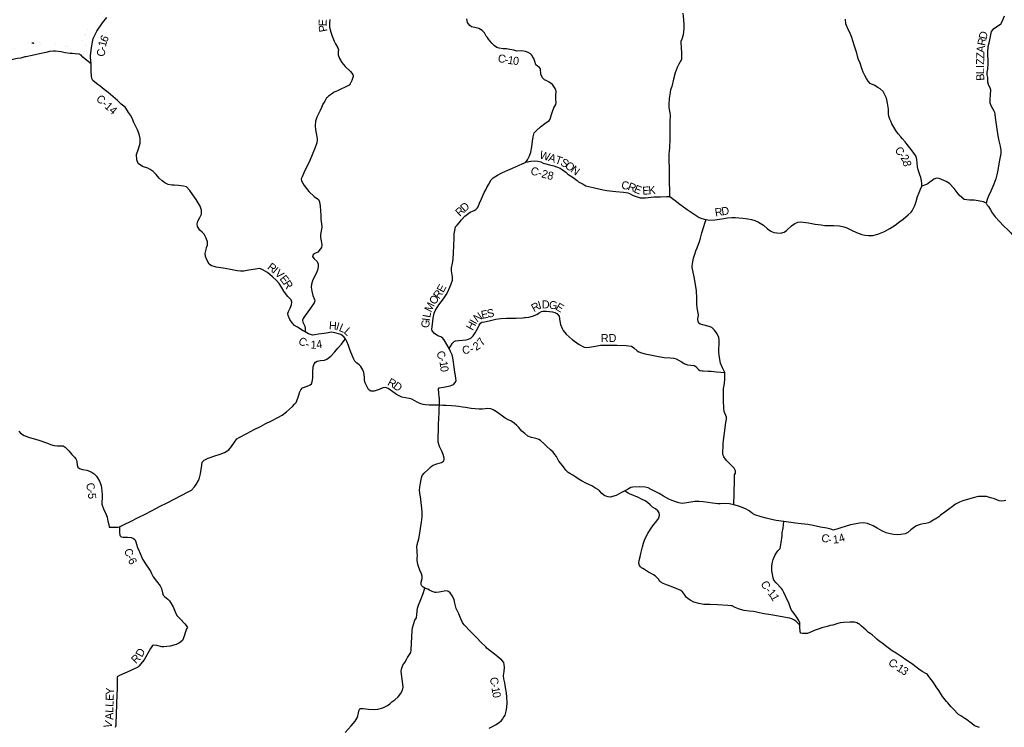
# Model space of a CAD drawing. Header units: feet. Extents: x 2045852 to 2423567, y 671180 to 1091522.
# Tile 17 of 101: x 2248180 to 2285023, y 824036 to 850522. Entities that reach past the tile are written whole.
import ezdxf

# ---------------------------------------------------------------- set-up
doc = ezdxf.new("R2010")
doc.units = ezdxf.units.FT
doc.header["$MEASUREMENT"] = 0
doc.linetypes.add('stream', pattern=[1.4, 0.7, -0.1, 0.1, -0.1, 0.1, -0.1, 0.1, -0.1])
for name, color, linetype in [('GM_X_County_Road', 3, 'Continuous'), ('GM_X_County_Road_Text', 3, 'Continuous'), ('GM_X_Major_River', 5, 'stream')]:
    doc.layers.add(name, color=color, linetype=linetype)
doc.styles.add('Style-font30', font='font30.shx')

msp = doc.modelspace()

# ---------------------------------------------------------------- linework, layer by layer
at = {"layer": 'GM_X_County_Road', "flags": 128}
for points in [[(2272993, 850770), (2273019, 850516), (2273033, 850334), (2273031, 850201), (2273025, 850071), (2273012, 849958), (2272956, 849791), (2272915, 849711), (2272918, 849647), (2272934, 849492), (2272949, 849260), (2272949, 849098), (2272940, 849038), (2272850, 848862), (2272776, 848727), (2272708, 848529), (2272649, 848292), (2272579, 848020), (2272536, 847897), (2272515, 847801), (2272482, 847572), (2272471, 847345), (2272469, 847233), (2272480, 847163), (2272507, 847031), (2272518, 846939), (2272509, 846714), (2272505, 846388), (2272504, 846029), (2272497, 845754), (2272481, 845591), (2272472, 845509), (2272468, 845355), (2272472, 845198), (2272477, 845016)], [(2250850, 848871), (2250827, 849112), (2250834, 849178), (2250868, 849463), (2250907, 849692), (2250925, 849820), (2251072, 850091), (2251280, 850403), (2251443, 850599)], [(2259789, 850524), (2259768, 850387), (2259776, 850237), (2259819, 850053), (2259869, 849904), (2259947, 849724), (2260003, 849613), (2260081, 849472), (2260104, 849398), (2260100, 849328), (2260096, 849205), (2260146, 849066), (2260230, 848921), (2260362, 848774), (2260555, 848577), (2260640, 848468), (2260657, 848414), (2260661, 848400), (2260613, 848243), (2260550, 848124), (2260507, 848077), (2260332, 847988), (2260227, 847935), (2260141, 847891), (2260066, 847856), (2259952, 847807), (2259845, 847733), (2259738, 847655), (2259689, 847608), (2259655, 847592), (2259595, 847473), (2259526, 847366), (2259472, 847237), (2259421, 847118), (2259365, 846997), (2259303, 846873), (2259255, 846720), (2259239, 846548), (2259249, 846398), (2259287, 846218), (2259317, 846066), (2259316, 846010), (2259297, 845909), (2259237, 845742), (2259033, 845258), (2258811, 844796), (2258747, 844641), (2258718, 844566), (2258729, 844486), (2258824, 844321), (2258997, 844087), (2259203, 843906), (2259361, 843794), (2259398, 843708), (2259420, 843546), (2259450, 843195), (2259450, 843053), (2259476, 842883), (2259480, 842763), (2259464, 842606), (2259438, 842480), (2259437, 842375), (2259455, 842241), (2259487, 842096), (2259470, 841993), (2259427, 841928), (2259340, 841827), (2259251, 841788), (2259179, 841744), (2259151, 841714), (2259140, 841656), (2259201, 841568), (2259309, 841472), (2259350, 841370), (2259353, 841266), (2259319, 841153), (2259269, 841022), (2259202, 840881), (2259134, 840744), (2259102, 840627), (2259085, 840515), (2259107, 840363), (2259153, 840201), (2259211, 840047), (2259228, 839998), (2259201, 839927), (2259056, 839720), (2258859, 839451), (2258782, 839338), (2258765, 839273), (2258770, 839199), (2258799, 839146), (2258848, 839046), (2258861, 838960), (2258857, 838840)], [(2267386, 849126), (2267363, 849162), (2267329, 849205), (2267297, 849239), (2267211, 849300), (2267111, 849334), (2266955, 849356), (2266785, 849346), (2266676, 849380), (2266524, 849404), (2266391, 849427), (2266259, 849431), (2266127, 849457), (2266036, 849484), (2265943, 849539), (2265842, 849647), (2265722, 849792), (2265679, 849852), (2265640, 849909), (2265577, 850025), (2265491, 850116), (2265364, 850194), (2265206, 850226), (2265091, 850260), (2265019, 850305), (2264974, 850369), (2264941, 850421), (2264907, 850552)], [(2281940, 844285), (2281934, 844392), (2281921, 844486), (2281894, 844616), (2281868, 844718), (2281800, 844899), (2281774, 845013), (2281767, 845159), (2281753, 845291), (2281726, 845397), (2281644, 845516), (2281489, 845723), (2281384, 845854), (2281316, 845949), (2281201, 846076), (2281152, 846139), (2281046, 846248), (2280967, 846375), (2280891, 846500), (2280820, 846624), (2280776, 846719), (2280735, 846799), (2280704, 846907), (2280691, 846997), (2280684, 847179), (2280654, 847401), (2280609, 847581), (2280568, 847691), (2280488, 847834), (2280375, 847932), (2280294, 847987), (2280153, 848074), (2280052, 848106), (2279998, 848137), (2279931, 848217), (2279863, 848320), (2279798, 848437), (2279740, 848553), (2279709, 848663), (2279613, 848932), (2279572, 849023), (2279543, 849111), (2279499, 849267), (2279457, 849423), (2279421, 849532), (2279361, 849728), (2279319, 849852), (2279246, 850043), (2279179, 850154), (2279119, 850306), (2279098, 850369), (2279076, 850543)], [(2285013, 850657), (2284960, 850498), (2284905, 850399), (2284889, 850356), (2284691, 850220), (2284594, 850159), (2284536, 850076), (2284496, 849892), (2284440, 849642), (2284410, 849510), (2284388, 849316), (2284388, 849192), (2284402, 849010), (2284405, 848882), (2284389, 848674), (2284374, 848553), (2284375, 848463), (2284390, 848361), (2284397, 848201), (2284414, 848105), (2284492, 847946), (2284503, 847887), (2284490, 847726), (2284484, 847527), (2284481, 847414), (2284527, 847288), (2284630, 847114), (2284656, 847059), (2284696, 846770), (2284735, 846515), (2284781, 846180), (2284824, 845987), (2284873, 845789), (2284893, 845627), (2284887, 845510), (2284833, 845202), (2284778, 844896), (2284740, 844720), (2284703, 844569), (2284630, 844371), (2284523, 844099), (2284421, 843893), (2284383, 843791), (2284338, 843656)], [(2250139, 849255), (2250139, 849255), (2250065, 849259), (2249888, 849285), (2249730, 849314), (2249523, 849349), (2249449, 849348), (2249294, 849330), (2249154, 849298), (2248927, 849245), (2248649, 849185), (2248410, 849135), (2248379, 849127), (2248378, 849127)], [(2250850, 848871), (2250850, 848871), (2250694, 848995), (2250545, 849122), (2250476, 849199), (2250401, 849232), (2250255, 849250), (2250139, 849255)], [(2248378, 849127), (2248220, 849086), (2248101, 849065), (2247927, 849036), (2247813, 848996), (2247628, 848946), (2247491, 848905), (2247379, 848874), (2247279, 848847), (2247186, 848823), (2247092, 848802), (2246871, 848733), (2246678, 848673), (2246490, 848604), (2246265, 848523), (2246083, 848454), (2245958, 848410), (2245839, 848347), (2245669, 848278), (2245409, 848344), (2245189, 848407), (2245001, 848455), (2244785, 848520), (2244615, 848564)], [(2261336, 836621), (2261336, 836621), (2261297, 836630), (2261233, 836685), (2261155, 836826), (2261111, 836928), (2261088, 837018), (2261081, 837146), (2261060, 837314), (2261025, 837412), (2260941, 837547), (2260882, 837608), (2260779, 837675), (2260725, 837736), (2260684, 837810), (2260636, 837929), (2260547, 838137), (2260487, 838324), (2260421, 838477), (2260367, 838581), (2260306, 838658), (2260193, 838735), (2260026, 838790), (2259866, 838828), (2259784, 838819), (2259726, 838806), (2259578, 838772), (2259366, 838747), (2259223, 838725), (2259131, 838720), (2258986, 838768), (2258857, 838840), (2258784, 838881), (2258571, 839010), (2258462, 839073), (2258379, 839170), (2258291, 839295), (2258221, 839454), (2258208, 839520), (2258237, 839603), (2258305, 839728), (2258356, 839853), (2258366, 839951), (2258339, 840035), (2258217, 840163), (2258159, 840219), (2258069, 840362), (2257971, 840515), (2257895, 840642), (2257791, 840759), (2257638, 840901), (2257455, 841056), (2257256, 841170), (2257153, 841208), (2257000, 841190), (2256758, 841149), (2256564, 841114), (2256446, 841106), (2256324, 841124), (2256067, 841169), (2255799, 841217), (2255536, 841261), (2255456, 841285), (2255357, 841313), (2255265, 841366), (2255191, 841505), (2255139, 841661), (2255121, 841777), (2255153, 841923), (2255170, 841992), (2255209, 842089), (2255208, 842211), (2255156, 842348), (2255082, 842490), (2255003, 842567), (2254916, 842648), (2254836, 842785), (2254819, 842879), (2254842, 842979), (2254926, 843117), (2254986, 843248), (2254984, 843396), (2254928, 843546), (2254781, 843786), (2254661, 843965), (2254545, 844134), (2254427, 844264), (2254309, 844295), (2254120, 844312), (2253960, 844328), (2253874, 844327), (2253738, 844357), (2253607, 844421), (2253510, 844490), (2253404, 844593), (2253291, 844727), (2253173, 844840), (2253062, 844921), (2252974, 844961), (2252777, 845033), (2252617, 845141), (2252563, 845274), (2252551, 845474), (2252620, 845684), (2252685, 845897), (2252691, 846080), (2252657, 846232), (2252587, 846399), (2252519, 846554), (2252453, 846678), (2252383, 846837), (2252324, 846945), (2252256, 847054), (2252173, 847179), (2252128, 847242), (2251974, 847364), (2251838, 847497), (2251668, 847651), (2251494, 847803), (2251347, 847915), (2251193, 848039), (2251058, 848137), (2250918, 848245), (2250881, 848323), (2250862, 848415), (2250858, 848585), (2250857, 848767), (2250850, 848871)], [(2267021, 845144), (2267122, 845184), (2267179, 845279), (2267259, 845430), (2267305, 845567), (2267343, 845760), (2267372, 845973), (2267396, 846136), (2267430, 846282), (2267515, 846380), (2267668, 846512), (2267832, 846633), (2267991, 846749), (2268030, 846804), (2268080, 846971), (2268117, 847082), (2268169, 847217), (2268242, 847346), (2268253, 847412), (2268247, 847547), (2268247, 847683), (2268255, 847849), (2268212, 847949), (2268120, 848096), (2267997, 848186), (2267902, 848235), (2267817, 848266), (2267738, 848341), (2267684, 848485), (2267662, 848679), (2267633, 848737), (2267560, 848786), (2267492, 848835), (2267450, 848960), (2267421, 849072), (2267387, 849125), (2267386, 849126)], [(2267122, 845184), (2267177, 845198), (2267226, 845210)], [(2267226, 845210), (2267227, 845211), (2267312, 845232), (2267432, 845244), (2267572, 845224), (2267676, 845205), (2267773, 845157), (2267868, 845126), (2268006, 845090), (2268165, 845050), (2268271, 845013), (2268398, 844967), (2268481, 844914), (2268620, 844810), (2268697, 844741), (2268788, 844680), (2268885, 844611), (2269036, 844501), (2269095, 844459), (2269162, 844418), (2269260, 844363), (2269302, 844341), (2269361, 844309), (2269474, 844284), (2269692, 844233), (2270008, 844153), (2270146, 844123), (2270483, 844088), (2270769, 844068), (2270942, 844044), (2271000, 844019), (2271137, 843947), (2271322, 843875), (2271400, 843860), (2271603, 843859), (2271906, 843887), (2272161, 843897), (2272395, 843906), (2272494, 843901), (2272509, 843900), (2272701, 843750), (2272885, 843622), (2273159, 843422), (2273375, 843262), (2273609, 843117), (2273702, 843082), (2273839, 843046), (2273862, 843043), (2273999, 843024), (2274193, 843037), (2274453, 843071), (2274670, 843112), (2274830, 843124), (2274965, 843120), (2275091, 843108), (2275245, 843094), (2275427, 843073), (2275564, 843048), (2275682, 843012), (2275829, 842948), (2276009, 842828), (2276165, 842696), (2276282, 842613), (2276393, 842555), (2276515, 842540), (2276653, 842538), (2276781, 842566), (2276791, 842573), (2276876, 842634), (2277062, 842805), (2277181, 842899), (2277295, 842944), (2277392, 842960), (2277493, 842947), (2277701, 842918), (2277946, 842867), (2278165, 842842), (2278305, 842820), (2278501, 842819), (2278639, 842821), (2278857, 842810), (2279018, 842774), (2279133, 842736), (2279306, 842640), (2279489, 842558), (2279696, 842479), (2279809, 842451), (2279945, 842442), (2280109, 842445), (2280291, 842497), (2280540, 842593), (2280736, 842702), (2280939, 842833), (2281119, 842964), (2281236, 843058), (2281420, 843219), (2281533, 843319), (2281581, 843370), (2281674, 843570), (2281719, 843715), (2281780, 843908), (2281832, 844049), (2281885, 844178), (2281940, 844285)], [(2263891, 836199), (2263891, 836199), (2263892, 836271), (2263883, 836356), (2263879, 836391), (2263861, 836545), (2263849, 836700), (2263880, 836740), (2264038, 836772), (2264287, 836824), (2264415, 836864), (2264488, 836949), (2264509, 837023), (2264506, 837095), (2264484, 837207), (2264463, 837325), (2264442, 837521), (2264416, 837707), (2264392, 837863), (2264362, 837977), (2264305, 838101), (2264245, 838218), (2264073, 838518), (2264008, 838606), (2263933, 838649), (2263823, 838693), (2263705, 838776), (2263618, 838881), (2263607, 838941), (2263629, 839129), (2263652, 839352), (2263692, 839543), (2263738, 839656), (2263864, 839848), (2264033, 840075), (2264157, 840261), (2264237, 840421), (2264309, 840596), (2264372, 840767), (2264379, 840896), (2264342, 841120), (2264338, 841240), (2264372, 841413), (2264394, 841547), (2264409, 841814), (2264422, 842063), (2264436, 842352), (2264436, 842504), (2264467, 842635), (2264485, 842773), (2264548, 842826), (2264629, 842924), (2264706, 843029), (2264842, 843171), (2265040, 843316), (2265180, 843382), (2265247, 843418), (2265299, 843462), (2265336, 843517), (2265386, 843650), (2265458, 843817), (2265563, 844051), (2265624, 844160), (2265655, 844241), (2265731, 844370), (2265817, 844532), (2265897, 844605), (2266055, 844706), (2266216, 844790), (2266447, 844896), (2266621, 844966), (2266841, 845063), (2267011, 845140), (2267021, 845144), (2267021, 845144)], [(2272477, 845016), (2272478, 844723), (2272486, 844405), (2272489, 844172), (2272491, 844032), (2272494, 843901)], [(2284338, 843656), (2284243, 843700), (2284039, 843742), (2283900, 843761), (2283723, 843767), (2283517, 843791), (2283329, 843957), (2283145, 844199), (2282968, 844397), (2282842, 844467), (2282588, 844583), (2282481, 844588), (2282389, 844553), (2282314, 844486), (2282249, 844450), (2282163, 844376), (2282074, 844345), (2281940, 844285)], [(2284338, 843656), (2284385, 843580), (2284430, 843534), (2284500, 843401), (2284567, 843298), (2284685, 843139), (2284847, 842966), (2284997, 842809), (2285153, 842655), (2285264, 842540), (2285298, 842504), (2285379, 842403), (2285465, 842253), (2285538, 842056), (2285610, 841854), (2285665, 841749), (2285765, 841637), (2285889, 841555)], [(2273733, 837378), (2273749, 837376), (2273947, 837368), (2274055, 837366), (2274256, 837345), (2274416, 837327), (2274566, 837323), (2274484, 837488), (2274408, 837671), (2274378, 837805), (2274356, 837967), (2274342, 838085), (2274341, 838206), (2274352, 838378), (2274354, 838535), (2274345, 838625), (2274279, 838770), (2274177, 838907), (2274078, 839004), (2273984, 839041), (2273741, 839101), (2273642, 839130), (2273598, 839163), (2273567, 839225), (2273558, 839317), (2273571, 839394), (2273574, 839472), (2273534, 839734), (2273516, 839900), (2273517, 839986), (2273520, 840090), (2273500, 840383), (2273486, 840525), (2273428, 840839), (2273364, 841129), (2273343, 841251), (2273338, 841311), (2273366, 841454), (2273399, 841594), (2273441, 841743), (2273485, 841870), (2273534, 841979), (2273619, 842223), (2273651, 842342), (2273711, 842541), (2273780, 842781), (2273816, 842906), (2273862, 843043)], [(2264245, 838218), (2264379, 838410), (2264436, 838473), (2264482, 838496), (2264608, 838512), (2264889, 838538), (2264975, 838561), (2265063, 838604), (2265146, 838685), (2265222, 838797), (2265324, 838971), (2265375, 839088), (2265418, 839160), (2265479, 839205), (2265569, 839218), (2265743, 839255), (2266002, 839307), (2266182, 839333), (2266398, 839346), (2266756, 839355), (2267002, 839365), (2267072, 839372), (2267101, 839374)], [(2267101, 839374), (2267226, 839386), (2267374, 839422), (2267525, 839490), (2267622, 839552), (2267704, 839599), (2267760, 839608), (2267896, 839607), (2268120, 839584), (2268205, 839568), (2268281, 839529), (2268365, 839423), (2268393, 839237), (2268413, 839117), (2268483, 838958), (2268518, 838894), (2268629, 838750), (2268850, 838552), (2269119, 838361), (2269298, 838266), (2269376, 838249), (2269496, 838260), (2269728, 838300), (2269910, 838334), (2270044, 838342), (2270280, 838343), (2270540, 838341), (2270879, 838324), (2270959, 838321), (2271079, 838302), (2271158, 838235), (2271291, 838129), (2271350, 838088), (2271452, 838055), (2271585, 838021), (2271900, 837947), (2272079, 837913), (2272291, 837880), (2272514, 837869), (2272654, 837857), (2272748, 837825), (2272950, 837721), (2273071, 837643), (2273174, 837604), (2273294, 837588), (2273420, 837577), (2273481, 837538), (2273584, 837435), (2273633, 837396), (2273717, 837381), (2273733, 837378)], [(2259020, 836842), (2259020, 836842), (2259053, 836857), (2259101, 836898), (2259126, 836962), (2259144, 837101), (2259153, 837339), (2259161, 837526), (2259199, 837638), (2259254, 837707), (2259312, 837746), (2259430, 837764), (2259583, 837782), (2259673, 837820), (2259817, 837934), (2259969, 838092), (2260082, 838224), (2260220, 838378), (2260316, 838510), (2260367, 838581)], [(2274524, 836023), (2274524, 836036), (2274518, 836213), (2274513, 836537), (2274519, 836718), (2274540, 836848), (2274556, 836910), (2274560, 837081), (2274571, 837225), (2274566, 837323)], [(2252012, 831587), (2252091, 831624), (2252330, 831746), (2252608, 831892), (2252870, 832018), (2253115, 832142), (2253441, 832310), (2253695, 832434), (2254225, 832712), (2254490, 832846), (2254607, 832916), (2254717, 833034), (2254784, 833123), (2254866, 833271), (2254911, 833373), (2254943, 833524), (2254969, 833685), (2254992, 833847), (2255011, 833962), (2255082, 834031), (2255227, 834109), (2255344, 834147), (2255448, 834181), (2255685, 834258), (2255844, 834325), (2255910, 834354), (2256001, 834425), (2256103, 834551), (2256217, 834715), (2256310, 834834), (2256389, 834879), (2256683, 835034), (2256959, 835178), (2257196, 835300), (2257366, 835392), (2257605, 835504), (2257837, 835633), (2257998, 835714), (2258159, 835846), (2258394, 836038), (2258463, 836127), (2258522, 836194), (2258586, 836359), (2258633, 836509), (2258653, 836571), (2258694, 836669), (2258759, 836739), (2258938, 836807), (2259020, 836842)], [(2263889, 836089), (2263668, 836098), (2263506, 836100), (2263362, 836110), (2263280, 836125), (2263185, 836145), (2263075, 836190), (2262942, 836268), (2262859, 836313), (2262750, 836340), (2262614, 836374), (2262480, 836397), (2262399, 836425), (2262274, 836497), (2262145, 836596), (2261969, 836716), (2261909, 836739), (2261852, 836752), (2261774, 836743), (2261627, 836681), (2261450, 836620), (2261360, 836615), (2261336, 836621)], [(2265750, 824004), (2265869, 824067), (2265980, 824131), (2266117, 824215), (2266204, 824294), (2266257, 824357), (2266281, 824399), (2266342, 824496), (2266388, 824641), (2266410, 824778), (2266417, 824970), (2266413, 825165), (2266394, 825331), (2266362, 825531), (2266332, 825700), (2266300, 825848), (2266288, 825974), (2266304, 826123), (2266322, 826283), (2266312, 826391), (2266291, 826463), (2266216, 826552), (2266076, 826673), (2265943, 826779), (2265789, 826899), (2265676, 826992), (2265617, 827043), (2265439, 827219), (2265284, 827384), (2265140, 827530), (2265004, 827674), (2264856, 827823), (2264806, 827872), (2264774, 827920), (2264748, 827959), (2264693, 828093), (2264610, 828280), (2264546, 828405), (2264513, 828485), (2264467, 828689), (2264433, 828811), (2264381, 828944), (2264285, 829071), (2264223, 829126), (2264148, 829147), (2264060, 829134), (2263873, 829100), (2263763, 829082), (2263727, 829084), (2263618, 829126), (2263516, 829175), (2263447, 829204), (2263341, 829242), (2263274, 829278), (2263229, 829331), (2263197, 829377), (2263203, 829463), (2263244, 829608), (2263245, 829688), (2263215, 829784), (2263159, 829913), (2263098, 830051), (2263072, 830139), (2263053, 830279), (2263055, 830363), (2263063, 830466), (2263057, 830571), (2263055, 830661), (2263040, 830763), (2263059, 830878), (2263110, 831089), (2263147, 831308), (2263183, 831482), (2263220, 831713), (2263241, 831918), (2263239, 832070), (2263224, 832256), (2263206, 832437), (2263190, 832575), (2263155, 832807), (2263140, 832900), (2263156, 833019), (2263180, 833176), (2263205, 833310), (2263212, 833378), (2263242, 833462), (2263320, 833548), (2263476, 833699), (2263578, 833796), (2263646, 833845), (2263791, 833893), (2263965, 833948), (2264041, 833994), (2264065, 834051), (2264065, 834109), (2264031, 834247), (2263977, 834369), (2263910, 834492), (2263885, 834544), (2263849, 834666), (2263839, 834709), (2263844, 834920), (2263849, 835160), (2263856, 835383), (2263867, 835584), (2263872, 835834), (2263878, 835970), (2263889, 836089), (2263891, 836199)], [(2267333, 834879), (2267331, 834880), (2267196, 834938), (2267077, 835028), (2266975, 835123), (2266862, 835259), (2266787, 835335), (2266683, 835424), (2266554, 835502), (2266458, 835549), (2266347, 835608), (2266242, 835678), (2266112, 835779), (2266021, 835842), (2265900, 835922), (2265806, 835953), (2265702, 835965), (2265592, 835958), (2265494, 835945), (2265378, 835949), (2265077, 835973), (2264866, 836002), (2264750, 836023), (2264616, 836043), (2264501, 836057), (2264333, 836071), (2264139, 836076), (2264013, 836085), (2263901, 836090), (2263889, 836089)], [(2274633, 835570), (2274622, 835644), (2274545, 835854), (2274526, 835980), (2274524, 836022), (2274524, 836023)], [(2274906, 832366), (2274919, 832795), (2274921, 833292), (2274925, 833484), (2274965, 833555), (2274964, 833633), (2274909, 833737), (2274634, 834019), (2274531, 834160), (2274492, 834266), (2274491, 834388), (2274502, 834505), (2274505, 834667), (2274538, 834958), (2274608, 835440), (2274633, 835568), (2274633, 835570)], [(2248147, 835115), (2248216, 835048), (2248345, 834958), (2248516, 834900), (2248894, 834779), (2249227, 834666), (2249338, 834624), (2249472, 834589), (2249589, 834575), (2249711, 834571), (2249805, 834570), (2249883, 834527), (2250017, 834383), (2250129, 834248), (2250227, 834143), (2250284, 834082), (2250310, 834034), (2250321, 833980), (2250322, 833974)], [(2270824, 832890), (2270824, 832890), (2270728, 832840), (2270583, 832760), (2270494, 832717), (2270360, 832671), (2270282, 832654), (2270204, 832657), (2270118, 832689), (2270041, 832724), (2269968, 832794), (2269879, 832884), (2269834, 832924), (2269703, 833004), (2269586, 833071), (2269389, 833164), (2269199, 833264), (2269082, 833336), (2268994, 833397), (2268879, 833470), (2268762, 833534), (2268699, 833574), (2268616, 833667), (2268524, 833792), (2268430, 833911), (2268355, 834002), (2268316, 834069), (2268261, 834169), (2268204, 834244), (2268137, 834331), (2268037, 834426), (2267898, 834559), (2267814, 834640), (2267673, 834770), (2267604, 834811), (2267548, 834830), (2267441, 834853), (2267333, 834879)], [(2250322, 833974), (2250331, 833860), (2250358, 833779), (2250416, 833723), (2250533, 833687), (2250695, 833657), (2250852, 833602), (2250969, 833527), (2251055, 833436), (2251171, 833247), (2251225, 833082), (2251258, 832886), (2251262, 832734), (2251264, 832598), (2251257, 832489), (2251248, 832423), (2251253, 832391), (2251319, 832214), (2251406, 832025), (2251451, 831901), (2251480, 831747), (2251513, 831622), (2251529, 831528)], [(2285081, 832529), (2285017, 832517), (2284934, 832505), (2284827, 832519), (2284659, 832583), (2284507, 832630), (2284360, 832670), (2284238, 832676), (2284061, 832677), (2284001, 832661), (2283902, 832634), (2283684, 832580), (2283469, 832517), (2283341, 832465), (2283201, 832393), (2283087, 832307), (2282946, 832203), (2282795, 832086), (2282640, 831975), (2282568, 831915), (2282493, 831866), (2282438, 831831), (2282401, 831814), (2282279, 831732), (2282188, 831687), (2282091, 831666), (2281981, 831649), (2281879, 831628), (2281798, 831597), (2281717, 831569), (2281625, 831498), (2281529, 831423), (2281407, 831326), (2281307, 831281), (2281156, 831250), (2281028, 831244), (2280881, 831252), (2280747, 831277), (2280596, 831314), (2280441, 831390), (2280262, 831496), (2280114, 831582), (2279988, 831632), (2279901, 831661), (2279737, 831685), (2279603, 831679), (2279483, 831657), (2279271, 831610), (2279066, 831549), (2278900, 831507), (2278753, 831453), (2278657, 831425), (2278627, 831421), (2278537, 831452), (2278382, 831493), (2278139, 831532), (2277876, 831584), (2277666, 831625), (2277423, 831652), (2277209, 831681), (2276950, 831712), (2276777, 831737), (2276491, 831773), (2276308, 831811), (2276113, 831864), (2275920, 831913), (2275691, 831990), (2275598, 832041), (2275475, 832141), (2275344, 832218), (2275193, 832276), (2275038, 832332), (2274906, 832366), (2274737, 832404), (2274561, 832411), (2274387, 832401), (2274307, 832397), (2274098, 832423), (2273944, 832448), (2273749, 832474), (2273593, 832488), (2273447, 832484), (2273289, 832461), (2273147, 832441), (2273051, 832420), (2272963, 832419), (2272839, 832433), (2272654, 832496), (2272465, 832580), (2272273, 832685), (2272108, 832783), (2271957, 832861), (2271810, 832939), (2271691, 833002), (2271590, 833021), (2271356, 833033), (2271128, 833030), (2271044, 833007), (2270919, 832943), (2270824, 832890)], [(2280217, 827368), (2280190, 827392), (2280074, 827496), (2280008, 827545), (2279947, 827589), (2279854, 827667), (2279684, 827823), (2279599, 827892), (2279567, 827911), (2279508, 827947), (2279412, 827972), (2279245, 827975), (2279009, 827962), (2278886, 827944), (2278794, 827925), (2278604, 827864), (2278511, 827841), (2278389, 827805), (2278195, 827754), (2278096, 827727), (2277940, 827668), (2277741, 827587), (2277658, 827552), (2277582, 827545), (2277466, 827547), (2277395, 827564), (2277380, 827652), (2277369, 827760), (2277375, 827855), (2277314, 827926), (2277225, 828009), (2277145, 828062), (2277076, 828099), (2276988, 828126), (2276777, 828161), (2276432, 828224), (2276217, 828255), (2276037, 828286), (2275796, 828339), (2275703, 828360), (2275643, 828367), (2275475, 828383), (2275286, 828410), (2275154, 828440), (2275077, 828465), (2274947, 828525), (2274844, 828578), (2274800, 828589), (2274683, 828596), (2274289, 828616), (2274018, 828628), (2273780, 828639), (2273598, 828673), (2273409, 828720), (2273266, 828790), (2273177, 828853), (2273116, 828912), (2273051, 829009), (2272983, 829105), (2272919, 829156), (2272741, 829227), (2272516, 829320), (2272325, 829392), (2272259, 829421), (2272168, 829472), (2272133, 829499), (2272078, 829577), (2272023, 829642), (2271961, 829701), (2271900, 829745), (2271807, 829799), (2271708, 829848), (2271630, 829893), (2271555, 829942), (2271495, 829979), (2271450, 830007), (2271408, 830042), (2271371, 830098), (2271352, 830182), (2271362, 830284), (2271393, 830423), (2271423, 830539), (2271465, 830686), (2271488, 830791), (2271516, 830927), (2271566, 831078), (2271679, 831292), (2271785, 831450), (2271899, 831614), (2271970, 831707), (2272057, 831813), (2272110, 831902), (2272122, 831994), (2272109, 832068), (2272062, 832135), (2271969, 832212), (2271860, 832279), (2271773, 832358), (2271676, 832447), (2271579, 832511), (2271450, 832582), (2271311, 832654), (2271241, 832679), (2271128, 832722), (2271025, 832768), (2270947, 832803), (2270892, 832836), (2270824, 832890)], [(2251529, 831528), (2251735, 831529), (2251851, 831532), (2251916, 831542), (2252011, 831586), (2252012, 831587)], [(2251916, 831542), (2251921, 831339), (2251933, 831219), (2251974, 831167), (2252046, 831150), (2252218, 831149), (2252350, 831135), (2252441, 831108), (2252487, 831063), (2252528, 830985), (2252577, 830805), (2252589, 830768), (2252647, 830630), (2252658, 830600), (2252779, 830334), (2252959, 830046), (2253008, 829975), (2253009, 829974)], [(2277375, 827855), (2277372, 827947), (2277333, 828038), (2277247, 828175), (2277155, 828296), (2277066, 828415), (2277022, 828511), (2276967, 828652), (2276859, 828891), (2276775, 829080), (2276723, 829178), (2276683, 829233), (2276480, 829445), (2276402, 829548), (2276371, 829626), (2276328, 829891), (2276321, 830060), (2276332, 830162), (2276370, 830315), (2276452, 830488), (2276550, 830636), (2276601, 830689), (2276633, 830735), (2276678, 830960), (2276708, 831207), (2276715, 831319), (2276743, 831496), (2276777, 831737)], [(2253009, 829974), (2253069, 829887), (2253109, 829799), (2253178, 829664), (2253304, 829510), (2253435, 829337), (2253484, 829230), (2253519, 829068), (2253554, 828986), (2253596, 828927), (2253722, 828827), (2253791, 828765), (2253918, 828541), (2254017, 828300), (2254068, 828211), (2254184, 828094), (2254357, 827906), (2254415, 827841), (2254460, 827775), (2254421, 827723), (2254385, 827610), (2254337, 827449), (2254267, 827286), (2254160, 827196), (2254033, 827134), (2253814, 827077), (2253578, 827043), (2253494, 827044), (2253311, 827104), (2253199, 827116), (2253145, 827093), (2253077, 826986), (2252844, 826556), (2252644, 826319), (2252596, 826292), (2252318, 826154), (2251912, 825980), (2251833, 825920), (2251824, 825828), (2251822, 825520), (2251806, 824942), (2251794, 824477), (2251782, 824213), (2251781, 824105), (2251752, 824026)], [(2260360, 823847), (2260578, 824087), (2260732, 824269), (2260810, 824393), (2260837, 824465), (2260858, 824566), (2260871, 824652), (2260912, 824723), (2260932, 824735), (2261034, 824738), (2261226, 824713), (2261440, 824702), (2261586, 824720), (2261767, 824769), (2261940, 824851), (2262029, 824921), (2262099, 824986), (2262214, 825070), (2262336, 825179), (2262427, 825285), (2262503, 825428), (2262525, 825537), (2262510, 825753), (2262469, 826021), (2262455, 826137), (2262464, 826207), (2262522, 826360), (2262591, 826459), (2262651, 826570), (2262692, 826655), (2262739, 826726), (2262812, 826837), (2262834, 826933), (2262854, 827428), (2262867, 827651), (2262877, 827761), (2262921, 827890), (2262969, 828041), (2263022, 828136), (2263043, 828256), (2263071, 828493), (2263106, 828612), (2263193, 828825), (2263280, 829041), (2263341, 829242)], [(2284100, 824035), (2283912, 824098), (2283806, 824173), (2283723, 824243), (2283688, 824274), (2283544, 824362), (2283393, 824460), (2283313, 824517), (2283110, 824728), (2283025, 824818), (2282911, 824949), (2282856, 825001), (2282714, 825187), (2282577, 825416), (2282479, 825549), (2282375, 825711), (2282199, 825940), (2282144, 826008), (2282107, 826042), (2281949, 826122), (2281828, 826208), (2281714, 826295), (2281600, 826390), (2281514, 826445), (2281336, 826558), (2281195, 826657), (2281047, 826759), (2280974, 826808), (2280918, 826845), (2280861, 826874), (2280776, 826933), (2280627, 827051), (2280449, 827183), (2280322, 827275), (2280259, 827331), (2280217, 827368)]]:
    msp.add_lwpolyline(points, dxfattribs=at)
at = {"layer": 'GM_X_Major_River'}
msp.add_line((2248740, 849625), (2248648, 849650), dxfattribs=at)
at = {"layer": 'GM_X_Major_River', "ltscale": 0.333, "const_width": 0.18, "flags": 128}
for points in [[(2252287, 852852), (2252317, 852792), (2252316, 852740), (2252307, 852684), (2252293, 852634), (2252282, 852578), (2252255, 852515), (2252232, 852455), (2252208, 852389), (2252187, 852324), (2252168, 852258), (2252149, 852200), (2252128, 852131), (2252101, 852061), (2252067, 851996), (2252022, 851930), (2251973, 851861), (2251934, 851788), (2251883, 851712), (2251828, 851649), (2251755, 851572), (2251726, 851499), (2251703, 851445), (2251681, 851395), (2251652, 851344), (2251595, 851280), (2251542, 851219), (2251479, 851152), (2251415, 851093), (2251378, 851043), (2251337, 850976), (2251272, 850923), (2251217, 850850), (2251175, 850788), (2251116, 850727), (2251047, 850678), (2250992, 850621), (2250929, 850560), (2250874, 850487), (2250838, 850435), (2250801, 850370), (2250776, 850300), (2250761, 850250), (2250739, 850195), (2250712, 850129), (2250673, 850058), (2250636, 849994), (2250621, 849926), (2250599, 849871), (2250570, 849801), (2250531, 849744), (2250470, 849679), (2250421, 849621), (2250354, 849568), (2250290, 849549), (2250218, 849540), (2250152, 849531), (2250085, 849528), (2250013, 849517), (2249943, 849520), (2249891, 849532), (2249825, 849545), (2249765, 849568), (2249699, 849593), (2249635, 849600), (2249567, 849612), (2249503, 849621), (2249447, 849634), (2249379, 849649), (2249309, 849648), (2249247, 849635), (2249187, 849635), (2249115, 849638), (2249046, 849621), (2248978, 849642), (2248927, 849655), (2248861, 849668), (2248797, 849690), (2248745, 849703), (2248677, 849712), (2248610, 849707), (2248542, 849690), (2248474, 849659), (2248411, 849635), (2248347, 849604), (2248276, 849587), (2248208, 849592), (2248140, 849599), (2248072, 849600), (2248004, 849603), (2247942, 849620), (2247880, 849624), (2247810, 849629), (2247742, 849644), (2247678, 849653), (2247614, 849666), (2247552, 849675), (2247480, 849689), (2247412, 849698), (2247342, 849703), (2247304, 849691)], [(2247366, 849445), (2247393, 849453), (2247455, 849460), (2247523, 849459), (2247591, 849446), (2247665, 849447), (2247728, 849462), (2247798, 849456), (2247860, 849447), (2247910, 849436), (2247982, 849429), (2248055, 849474), (2248119, 849505), (2248191, 849474), (2248257, 849462), (2248321, 849425), (2248384, 849378), (2248450, 849363), (2248514, 849354), (2248582, 849353), (2248650, 849353), (2248723, 849368), (2248787, 849385), (2248853, 849394), (2248928, 849407), (2248994, 849422), (2249060, 849433), (2249130, 849442), (2249201, 849443), (2249269, 849456), (2249341, 849450), (2249411, 849455), (2249473, 849458), (2249525, 849455), (2249592, 849450), (2249658, 849445), (2249722, 849435), (2249798, 849424), (2249866, 849411), (2249936, 849402), (2250000, 849387), (2250064, 849386), (2250134, 849375), (2250208, 849370), (2250274, 849355), (2250344, 849359), (2250418, 849374), (2250485, 849409), (2250538, 849450), (2250614, 849499), (2250657, 849566), (2250712, 849634), (2250745, 849685), (2250767, 849737), (2250792, 849808), (2250809, 849872), (2250822, 849922), (2250836, 849988), (2250863, 850055), (2250888, 850121), (2250923, 850194), (2250948, 850248), (2250995, 850317), (2251033, 850383), (2251082, 850452), (2251129, 850521), (2251178, 850581), (2251239, 850634), (2251306, 850695), (2251368, 850752), (2251431, 850819), (2251492, 850868), (2251533, 850918), (2251592, 850973), (2251666, 851020), (2251731, 851071), (2251774, 851124), (2251823, 851186), (2251863, 851257), (2251894, 851325), (2251913, 851378), (2251936, 851446), (2251957, 851496), (2251985, 851565), (2252026, 851637), (2252053, 851688), (2252112, 851761), (2252157, 851829), (2252188, 851882), (2252220, 851946), (2252249, 851999), (2252272, 852049), (2252296, 852109), (2252327, 852178), (2252346, 852250), (2252367, 852315), (2252382, 852379), (2252395, 852447), (2252417, 852509), (2252436, 852574), (2252453, 852638)], [(2248648, 849650), (2248583, 849619), (2248531, 849608), (2248544, 849544), (2248606, 849523), (2248678, 849512), (2248741, 849565), (2248740, 849625)]]:
    msp.add_lwpolyline(points, dxfattribs=at)

# ---------------------------------------------------------------- texts
at = {"layer": 'GM_X_County_Road_Text', "style": 'Style-font30'}
for s, rotation, p in [('E', 87.5909, (2259660, 850271)), ('P', 101.1115, (2259697, 850091)), ('D', 77.5755, (2284351, 849770)), ('1', 77.2386, (2251401, 849486)), ('6', 64.4986, (2251436, 849650)), ('R', 78.24, (2284301, 849530)), ('C', 83.4012, (2251357, 849128)), ('-', 81.8864, (2251385, 849371)), ('C', 348.7812, (2266051, 848947)), ('Z', 88.6885, (2284271, 849057)), ('A', 84.1836, (2284275, 849275)), ('-', 350.4325, (2266302, 848897)), ('1', 350.5589, (2266424, 848876)), ('0', 354.4219, (2266628, 848843)), ('Z', 89.1129, (2284267, 848834)), ('L', 90.0086, (2284265, 848487)), ('I', 89.1413, (2284265, 848710)), ('B', 93.3312, (2284279, 848246)), ('C-14', 318.725, (2251015, 847522)), ('W', 343.5742, (2267608, 845338)), ('C', 306.535, (2280904, 845636)), ('A', 342.3081, (2267939, 845240)), ('T', 341.0202, (2268189, 845161)), ('S', 330.6376, (2268388, 845094)), ('O', 323.8419, (2268557, 845000)), ('2', 306.6194, (2281124, 845339)), ('-', 306.5604, (2281051, 845438)), ('8', 279.8105, (2281220, 845225)), ('C-28', 344.8339, (2267274, 844739)), ('N', 323.5862, (2268770, 844844)), ('C', 352.721, (2270681, 844192)), ('R', 338.8154, (2270907, 844165)), ('E', 337.5898, (2271135, 844077)), ('E', 4.2422, (2271492, 843967)), ('K', 4.7097, (2271719, 843984)), ('R', 44.3101, (2264654, 843139)), ('D', 41.7346, (2264828, 843308)), ('R', 9.1524, (2274215, 843156)), ('D', 7.956, (2274457, 843195)), ('R', 323.5735, (2257421, 841210)), ('I', 318.7061, (2257614, 841068)), ('V', 317.471, (2257705, 840988)), ('E', 308.2843, (2257891, 840818)), ('R', 302.1961, (2258025, 840649)), ('R', 54.854, (2263870, 840046)), ('E', 62.6532, (2264035, 840286)), ('O', 54.4627, (2263715, 839830)), ('D', 359.3771, (2267718, 839717)), ('M', 63.2381, (2263574, 839549)), ('E', 11.7781, (2265478, 839320)), ('S', 10.8356, (2265696, 839366)), ('R', 29.3852, (2267425, 839571)), ('I', 16.6895, (2267623, 839685)), ('G', 352.0554, (2267971, 839715)), ('E', 329.0936, (2268203, 839689)), ('I', 83.209, (2263525, 839233)), ('L', 79.022, (2263539, 839350)), ('I', 60.9135, (2265256, 839099)), ('N', 35.3361, (2265292, 839180)), ('H', 355.4747, (2259743, 838933)), ('I', 344.3581, (2259991, 838915)), ('L', 337.0788, (2260101, 838885)), ('L', 318.1319, (2260285, 838812)), ('G', 84.1321, (2263498, 838972)), ('H', 61.4503, (2265130, 838867)), ('C', 330.9784, (2258575, 838408)), ('7', 51.8926, (2265495, 838294)), ('RD', 0.4932, (2269929, 838454)), ('-', 342.0597, (2258848, 838263)), ('1', 359.2703, (2259062, 838209)), ('4', 8.0646, (2259297, 838210)), ('C', 5.7902, (2264753, 838005)), ('-', 18.4458, (2265069, 838045)), ('2', 33.0741, (2265261, 838120)), ('C', 297.3837, (2263751, 838037)), ('-', 283.7371, (2263857, 837836)), ('1', 278.7667, (2263885, 837723)), ('0', 277.2057, (2263913, 837543)), ('R', 332.234, (2261917, 836859)), ('D', 323.9957, (2262126, 836750)), ('C', 291.0636, (2250641, 833125)), ('5', 271.9362, (2250737, 832799)), ('-', 275.7075, (2250725, 832916)), ('C', 346.9208, (2278154, 830999)), ('1', 5.4602, (2278620, 830911)), ('4', 18.8797, (2278879, 830945)), ('-', 348.2489, (2278401, 830942)), ('C', 289.631, (2252078, 830669)), ('-', 293.9683, (2252170, 830414)), ('6', 294.8817, (2252222, 830297)), ('C', 297.4535, (2275896, 829425)), ('-', 312.4175, (2276058, 829137)), ('1', 313.7265, (2276146, 829040)), ('1', 298.3085, (2276261, 828924)), ('R', 45.3201, (2252529, 826393)), ('D', 60.9058, (2252755, 826638)), ('C', 325.0249, (2280653, 826398)), ('1', 326.5827, (2280964, 826182)), ('-', 325.5233, (2280857, 826256)), ('3', 328.486, (2281128, 826075)), ('C', 278.0313, (2265773, 825894)), ('-', 279.7686, (2265809, 825640)), ('Y', 88.3317, (2251700, 825251)), ('1', 280.0377, (2265830, 825517)), ('0', 280.119, (2265862, 825335)), ('L', 88.3284, (2251687, 824802)), ('E', 88.3284, (2251693, 825026)), ('A', 89.6302, (2251678, 824315)), ('L', 88.3284, (2251680, 824578)), ('V', 75.2561, (2251600, 823979))]:
    msp.add_text(s, height=300, rotation=rotation, dxfattribs=at).set_placement(p)

doc.saveas('drawing.dxf')
